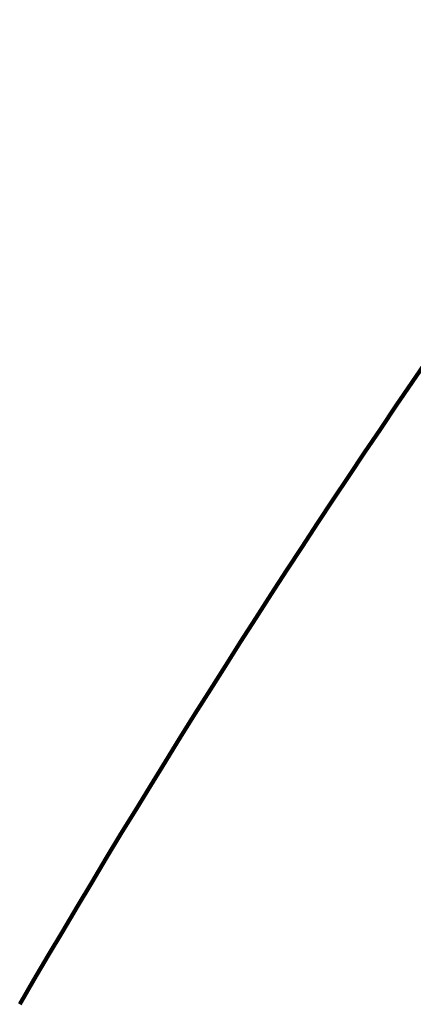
# Model space of a CAD drawing. Header units: feet. Extents: x 2017424 to 2024169, y 808042 to 818730.
# Tile 128 of 256: x 2017800 to 2017851, y 818206 to 818336. Entities that reach past the tile are written whole.
import ezdxf

# ---------------------------------------------------------------- set-up
doc = ezdxf.new("R2010")
doc.units = ezdxf.units.FT
doc.header["$MEASUREMENT"] = 0
doc.layers.add('Notes', color=3, linetype='Continuous', lineweight=100)

msp = doc.modelspace()

# ---------------------------------------------------------------- linework, layer by layer
at = {"layer": 'Notes', "extrusion": (0, 0, -1)}
msp.add_arc((-2018957.903865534, 817533.1847517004, -314.9020153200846), 1339.458490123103, 30.1379966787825, 40.3728343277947, dxfattribs=at)

doc.saveas('drawing.dxf')
